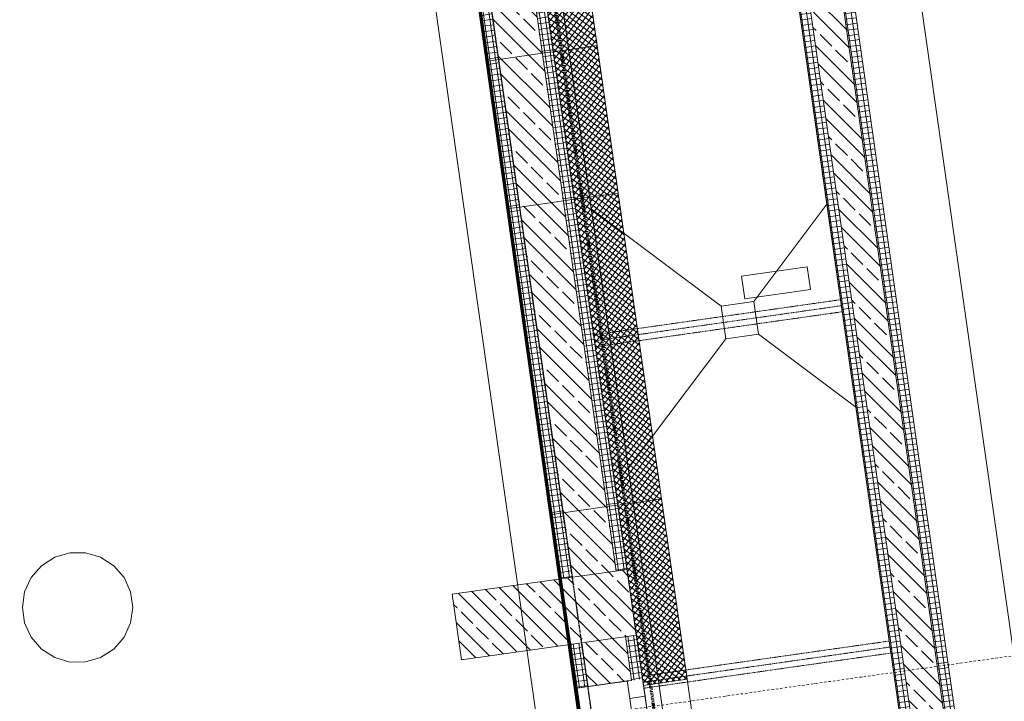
# Model space of a CAD drawing. Header units: millimetres. Extents: x 1523 to 73943, y -91729 to 10268.
# Tile 17 of 39: x 58582 to 63042, y -63462 to -60373. Entities that reach past the tile are written whole.
import ezdxf

# ---------------------------------------------------------------- set-up
doc = ezdxf.new("R2010")
doc.units = ezdxf.units.MM
for name, pattern in [('_Projekt 07 -  _  -  _  -  _  -', [7.5, 3.5, -2, 0, -2]), ('CAx_nichtHalbton', [20001.0584, 10000, -0.5292, 10000, -0.5292]), ('IMPORT-STRICHPUNKT _7_', [20, 10, -5, 0, -5]), ('IMPORT-VERDECKT _8_', [7.5, 5, -2.5]), ('Rasterlinie', [22.225, 12.7, -3.175, 3.175, -3.175])]:
    doc.linetypes.add(name, pattern=pattern)
for name, color, linetype, lineweight, true_color in [('10 VSI--Wärmeschutz _veritkal_', 7, 'Continuous', 13, 0x656565), ('20 A--Bodenplatte', 7, 'Continuous', 13, 0x656565), ('30 A--Träger _ Dachkonstruktion _Gitterrost_', 7, 'IMPORT-VERDECKT _8_', 13, 0x656565), ('90 A--Achsraster _1_50_', 7, 'IMPORT-STRICHPUNKT _7_', 13, 0x656565), ('Neubau_10 A--Stütze', 7, 'Continuous', 13, 0x656565), ('Neubau_10 A--Wand außen _ Luft-_Lichtschacht', 7, 'Continuous', 13, 0x656565), ('Neubau_10 A--Wand außen _tragend_', 7, 'Continuous', 13, 0x656565), ('Neubau_20 A--Bodenplatte', 7, 'Continuous', 13, 0x656565), ('Neubau_20 A--Gründungsbelag', 7, 'Continuous', 13, 0x656565), ('Xref_706_5_--_ÜP_-1_000_16_Übersichtsplan UG_IFC 2025_01_13_dwg', 7, 'Continuous', 13, 0x767676), ('XX', 7, 'Continuous', 18, 0x804040)]:
    doc.layers.add(name, color=color, linetype=linetype, lineweight=lineweight, true_color=true_color)
doc.layers.add('S-GRID-____-OTLN', color=7, linetype='Continuous', lineweight=9)
pattern_1 = [(184.436, (0, 0), (-1.933637, 24.925109), []), (274.436, (0, 0), (24.925109, 1.933637), [])]
pattern_2 = [(221.336, (0, 0), (-99.07104, 112.6274), []), (221.336, (33.02, -37.54), (-99.07104, 112.6274), []), (221.336, (66.05, -75.08), (-99.07104, 112.6274), [75, -25])]

# ---------------------------------------------------------------- blocks, each defined once
blk = doc.blocks.new('Xref_706_5_--_ÜP_-1_000_11_Übersichtsplan UG_IFC 2024_09_30_dwg_1-Flügelfenster 27_2-41959860-SuD_-1UG gesamt Plot  - Blatt 9')
at = {"layer": 'Neubau_10 A--Wand außen _tragend_', "color": 9, "true_color": 0xcbcbcb}
for p, q in [((-595, 0), (595, 0)), ((595, -70), (-595, -70))]:
    blk.add_line(p, q, dxfattribs=at)
at = {"layer": 'Neubau_10 A--Wand außen _tragend_', "color": 9, "true_color": 0xcbcbcb, "flags": 128}
blk.add_lwpolyline([(675, 230), (-675, 230), (-675, 180), (-675, 0), (-675, -20), (-675, 0), (-595, 0), (-595, -70), (-675, -70), (675, -70), (595, -70), (595, 0), (675, 0), (675, -20), (675, 0), (675, 180)], close=True, dxfattribs=at)
blk = doc.blocks.new('Xref_706_5_--_ÜP_-1_000_11_Übersichtsplan UG_IFC 2024_09_30_dwg_Rechteckige Fensteröffnung 27-41959968-SuD_-1UG gesamt Plot  - Blatt 9')
at = {"layer": '10 VSI--Wärmeschutz _veritkal_', "color": 9, "true_color": 0xcbcbcb, "flags": 128}
blk.add_lwpolyline([(645, 200), (645, 0), (-645, 0), (-645, 200)], close=True, dxfattribs=at)
blk = doc.blocks.new('Xref_706_5_--_ÜP_-1_000_11_Übersichtsplan UG_IFC 2024_09_30_dwg_Standard-Rastermarker_11-41960564-SuD_-1UG gesamt Plot  - Blatt 9')
at = {"layer": '90 A--Achsraster _1_50_', "color": 9, "true_color": 0xcbcbcb}
blk.add_line((0, 0), (22000, 0), dxfattribs=at)
blk = doc.blocks.new('Xref_706_5_--_ÜP_-1_000_11_Übersichtsplan UG_IFC 2024_09_30_dwg_Standard-Rastermarker_21-41960575-SuD_-1UG gesamt Plot  - Blatt 9')
at = {"layer": '90 A--Achsraster _1_50_', "color": 9, "true_color": 0xcbcbcb}
blk.add_line((0, 0), (40524.6, 0), dxfattribs=at)
blk = doc.blocks.new('Xref_706_5_--_ÜP_-1_000_16_Übersichtsplan UG_IFC 2025_01_13_dwg-35469238-SuD_-1UG gesamt Plot  - Blatt 9')
at = {"layer": '10 VSI--Wärmeschutz _veritkal_', "true_color": 0xcbcbcb}
h = blk.add_hatch(dxfattribs=at)
h.set_pattern_fill('FP_22', color=9, style=0, pattern_type=2)
h.set_pattern_definition([(229.436, (0, 0), (-15.193601, 13.0059405), []), (319.436, (0, 0), (13.0059405, 15.193601), [])])
h.paths.add_polyline_path([(63405.1, 6858.1), (59220.3, 6533.5), (59235.8, 6334.1), (63420.2, 6658.7)])
h.paths.add_polyline_path([(63948.6, 6699.7), (63933.2, 6899.1), (63405.1, 6858.1), (63420.3, 6658.7), (63918.7, 6697.4)])
at = {"layer": 'Neubau_10 A--Stütze', "true_color": 0xcbcbcb}
h = blk.add_hatch(dxfattribs=at)
h.set_pattern_fill('FP_4', color=9, style=0, pattern_type=2)
h.set_pattern_definition(pattern_2)
h.paths.add_polyline_path([(63779.9, 5883.7), (63719.4, 6681.4), (63420.2, 6658.7), (63480.7, 5861)])
at = {"layer": 'Neubau_10 A--Wand außen _ Luft-_Lichtschacht', "true_color": 0xcbcbcb}
h = blk.add_hatch(dxfattribs=at)
h.set_pattern_fill('FP_12', color=9, style=0, pattern_type=2)
h.set_pattern_definition(pattern_1)
h.paths.add_polyline_path([(65613.4, 8162.9), (65609.6, 8212.7), (58929.6, 7694.5), (58933.5, 7644.6), (65606.3, 8162.3)])
h = blk.add_hatch(dxfattribs=at)
h.set_pattern_fill('FP_4', color=9, style=0, pattern_type=2)
h.set_pattern_definition(pattern_2)
h.paths.add_polyline_path([(65475.5, 8001.7), (65463.9, 8151.3), (59083.1, 7656.2), (59094.7, 7506.7), (65454.2, 8000.1)])
h = blk.add_hatch(dxfattribs=at)
h.set_pattern_fill('FP_12', color=9, style=0, pattern_type=2)
h.set_pattern_definition(pattern_1)
h.paths.add_polyline_path([(65429.5, 7948), (65425.6, 7997.8), (59144.5, 7510.5), (59148.4, 7460.7), (65422.4, 7947.4)])
at = {"layer": 'Neubau_10 A--Wand außen _tragend_', "true_color": 0xcbcbcb}
h = blk.add_hatch(dxfattribs=at)
h.set_pattern_fill('FP_12', color=9, style=0, pattern_type=2)
h.set_pattern_definition(pattern_1)
h.paths.add_polyline_path([(63922.6, 6647.5), (63918.7, 6697.4), (63719.4, 6681.4), (63723.1, 6632.1), (63915.5, 6647)])
h = blk.add_hatch(dxfattribs=at)
h.set_pattern_fill('FP_12', color=9, style=0, pattern_type=2)
h.set_pattern_definition(pattern_1)
h.paths.add_polyline_path([(63424, 6608.9), (63420.2, 6658.7), (58061.3, 6243), (58065.2, 6193.1), (63417, 6608.3)])
h = blk.add_hatch(dxfattribs=at)
h.set_pattern_fill('FP_4', color=9, style=0, pattern_type=2)
h.set_pattern_definition(pattern_2)
h.paths.add_polyline_path([(63938.1, 6448.1), (63922.6, 6647.5), (63723.1, 6632.1), (63738.2, 6432.6), (63932.5, 6447.7)])
h = blk.add_hatch(dxfattribs=at)
h.set_pattern_fill('FP_4', color=9, style=0, pattern_type=2)
h.set_pattern_definition(pattern_2)
h.paths.add_polyline_path([(63439.1, 6409.4), (63424, 6608.9), (58065.2, 6193.1), (58080.7, 5993.7), (61749.4, 6278.3), (63411.1, 6407.3)])
h = blk.add_hatch(dxfattribs=at)
h.set_pattern_fill('FP_12', color=9, style=0, pattern_type=2)
h.set_pattern_definition(pattern_1)
h.paths.add_polyline_path([(63941.9, 6398.3), (63938.1, 6448.1), (63738.2, 6432.6), (63742, 6382.8), (63934.8, 6397.7)])
h = blk.add_hatch(dxfattribs=at)
h.set_pattern_fill('FP_12', color=9, style=0, pattern_type=2)
h.set_pattern_definition(pattern_1)
h.paths.add_polyline_path([(63442.9, 6359.6), (63439.1, 6409.4), (59027.4, 6067.2), (59031.2, 6017.3), (63435.9, 6359)])
at = {"color": 7, "lineweight": 13, "true_color": 0xefefef, "flags": 128}
for points in [[(62230.1, 7269.4), (62206.8, 7569.3), (62103.6, 7561.3), (62126.8, 7261.4)], [(63448.2, 4413.1), (63377.2, 4407.5), (63310.8, 4382.1), (63254.1, 4339), (63211.9, 4281.8), (63187.5, 4214.9), (63183, 4143.9), (63198.6, 4074.5), (63233.2, 4012.3), (63283.9, 3962.3), (63346.6, 3928.7), (63416.2, 3914.1), (63487.2, 3919.7), (63553.7, 3945.1), (63610.3, 3988.1), (63652.5, 4045.4), (63676.9, 4112.3), (63681.4, 4183.3), (63665.8, 4252.7), (63631.2, 4314.9), (63580.5, 4364.8), (63517.8, 4398.5)]]:
    blk.add_lwpolyline(points, close=True, dxfattribs=at)
at = {"layer": '10 VSI--Wärmeschutz _veritkal_', "color": 9, "true_color": 0xcbcbcb, "flags": 128}
blk.add_lwpolyline([(63948.6, 6699.7), (61057.1, 6475.4), (59461.8, 6351.6), (59235.8, 6334.1), (59220.3, 6533.5), (59446.4, 6551), (61041.6, 6674.8), (61714.6, 6727), (63110.4, 6835.3), (63933.2, 6899.1), (63948.6, 6699.7)], dxfattribs=at)
at = {"layer": '20 A--Bodenplatte', "color": 9, "true_color": 0xcbcbcb, "flags": 128}
blk.add_lwpolyline([(66065.3, 6863.9), (58687.4, 6291.5), (58726.1, 5793), (66103.9, 6365.4)], close=True, dxfattribs=at)
at = {"layer": '30 A--Träger _ Dachkonstruktion _Gitterrost_', "color": 9, "true_color": 0xcbcbcb}
for p, q in [((63846.8, 7825.2), (63934.2, 6698.5)), ((62288.9, 7704.3), (62376.3, 6577.7))]:
    blk.add_line(p, q, dxfattribs=at)
at = {"layer": '30 A--Träger _ Dachkonstruktion _Gitterrost_', "color": 9, "true_color": 0xcbcbcb, "flags": 128}
for points in [[(63961.6, 6700.7), (63874.2, 7827.3), (63819.3, 7823.1), (63906.7, 6696.4)], [(62403.8, 6579.8), (62316.4, 7706.5), (62261.5, 7702.2), (62348.9, 6575.6)]]:
    blk.add_lwpolyline(points, close=True, dxfattribs=at)
at = {"layer": 'Neubau_10 A--Stütze', "color": 9, "true_color": 0xcbcbcb, "flags": 128}
blk.add_lwpolyline([(63480.7, 5861), (63779.9, 5883.7), (63719.4, 6681.4), (63420.2, 6658.7)], close=True, dxfattribs=at)
at = {"layer": 'Neubau_10 A--Wand außen _ Luft-_Lichtschacht', "color": 9, "true_color": 0xcbcbcb}
blk.add_line((65659.4, 8216.6), (58879.8, 7690.6), dxfattribs=at)
at = {"layer": 'Neubau_10 A--Wand außen _ Luft-_Lichtschacht', "color": 9, "true_color": 0xcbcbcb, "flags": 128}
blk.add_lwpolyline([(59148.4, 7460.7), (65429.5, 7948), (65480.6, 7289.9), (65729.8, 7309.3), (65760.7, 6910.5), (65511.5, 6891.1), (65480.6, 7289.9), (65530.4, 7293.8), (65680, 7305.4), (65613.4, 8162.9), (58933.5, 7644.6), (59000, 6787.2), (59149.6, 6798.8), (59199.4, 6802.6)], close=True, dxfattribs=at)
blk.add_lwpolyline([(65530.4, 7293.8), (65475.5, 8001.7), (59094.7, 7506.7), (59149.6, 6798.8)], dxfattribs=at)
at = {"layer": 'Neubau_10 A--Wand außen _tragend_', "color": 9, "true_color": 0xcbcbcb}
blk.add_line((63938.1, 6448.1), (63738.2, 6432.6), dxfattribs=at)
at = {"layer": 'Neubau_10 A--Wand außen _tragend_', "color": 9, "true_color": 0xcbcbcb, "flags": 128}
for points in [[(63149.1, 6336.8), (63145.2, 6386.6), (63129.7, 6586), (63125.9, 6635.9), (63110.4, 6835.3)], [(63918.7, 6697.4), (61057.1, 6475.4), (59461.8, 6351.6), (59465.7, 6301.8), (59481.2, 6102.4), (59485, 6052.5), (61080.3, 6176.3)], [(61714.6, 6727), (61730, 6527.6), (61733.9, 6477.7), (61749.4, 6278.3), (61753.2, 6228.5), (63149.1, 6336.8), (63442.9, 6359.6)], [(61753.2, 6228.5), (61080.3, 6176.3), (61076.4, 6226.1), (61060.9, 6425.5), (61057.1, 6475.4), (61041.6, 6674.8)], [(63742, 6382.8), (63941.9, 6398.3), (63922.6, 6647.5), (63723.1, 6632.1)], [(63424, 6608.9), (58065.2, 6193.1), (55829.9, 6019.7), (55849.2, 5770.4), (56199.7, 5797.6)], [(63439.1, 6409.4), (59027.4, 6067.2), (59031.2, 6017.3), (59485, 6052.5)]]:
    blk.add_lwpolyline(points, dxfattribs=at)
at = {"layer": 'Neubau_20 A--Bodenplatte', "color": 9, "true_color": 0xcbcbcb, "flags": 128}
blk.add_lwpolyline([(58557.5, 7966.5), (58682, 6361.3), (66059.8, 6933.7), (65935.3, 8538.9)], close=True, dxfattribs=at)
blk.add_lwpolyline([(51928.5, 6068.1), (52941.4, 6146.6), (52964.6, 5847.5), (55995.5, 6082.7), (55972.3, 6381.8), (58584.5, 6584.4), (58607.7, 6285.3), (66145, 6870.1), (66121.8, 7169.2), (67680.4, 7290.1), (67024.3, -2957.8), (67124, -2964.2), (66963.2, -5474.9), (66894.2, -6552.8), (66839.2, -7411.6), (65739.6, -24585.2), (65684.6, -25444), (64957.9, -36793.8)], dxfattribs=at)
at = {"layer": 'Neubau_20 A--Gründungsbelag', "color": 9, "true_color": 0xcbcbcb, "flags": 128}
for points in [[(62244.3, 7309.7), (62393.9, 7321.3), (62752.5, 7740.3), (65429.5, 7948), (65511.5, 6891.1), (62964.1, 6693.5), (61777.7, 6601.5)], [(62752.5, 7740.3), (61825.3, 7668.4), (62244.3, 7309.7), (62255.9, 7160.2), (62405.5, 7171.8)], [(62255.9, 7160.2), (61777.7, 6601.5), (59230.4, 6403.8), (59148.4, 7460.7), (61825.3, 7668.4)], [(62393.9, 7321.3), (62405.5, 7171.8), (62393.9, 7321.3), (62244.3, 7309.7), (62255.9, 7160.2), (62405.5, 7171.8), (62964.1, 6693.5)], [(65346.5, -19770), (66248.4, -5684.6), (58683.3, -6258.2), (58652.7, -5854.4), (66274.5, -5276.4), (66444.6, -2620.1), (66793.9, -2642.5), (66825.9, -2143.5), (67075.4, -2159.5), (67177.6, -562.7), (66928.1, -546.8), (66950.5, -197.5), (66601.2, -175.1), (67037.4, 6638.5), (59031.2, 6017.3), (59394.8, 1222), (58093.5, 1123.3), (58062.9, 1527.2), (58960.3, 1595.2), (58627.4, 5986), (56349.2, 5809.2)]]:
    blk.add_lwpolyline(points, dxfattribs=at)
at = {"extrusion": (0, 0, -1), "zscale": -0.9999999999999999, "rotation": 265.6637164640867}
blk.add_blockref('Xref_706_5_--_ÜP_-1_000_11_Übersichtsplan UG_IFC 2024_09_30_dwg_Standard-Rastermarker_11-41960564-SuD_-1UG gesamt Plot  - Blatt 9', (-63524.2, 13620.5), dxfattribs=at)
for name, p, rotation in [('Xref_706_5_--_ÜP_-1_000_11_Übersichtsplan UG_IFC 2024_09_30_dwg_Standard-Rastermarker_21-41960575-SuD_-1UG gesamt Plot  - Blatt 9', (88057.9, 8319.4), 184.4362835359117), ('Xref_706_5_--_ÜP_-1_000_11_Übersichtsplan UG_IFC 2024_09_30_dwg_Rechteckige Fensteröffnung 27-41959968-SuD_-1UG gesamt Plot  - Blatt 9', (64576.2, 6949), 184.4362835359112), ('Xref_706_5_--_ÜP_-1_000_11_Übersichtsplan UG_IFC 2024_09_30_dwg_1-Flügelfenster 27_2-41959860-SuD_-1UG gesamt Plot  - Blatt 9', (64597.1, 6679.8), 184.4362962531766)]:
    blk.add_blockref(name, p, dxfattribs=dict(rotation=rotation))

msp = doc.modelspace()

# ---------------------------------------------------------------- linework, layer by layer
at = {"layer": 'S-GRID-____-OTLN', "linetype": 'Rasterlinie', "lineweight": 25}
msp.add_line((64644.076, -87902.79), (58672.753, -45946.09), dxfattribs=at)
at = {"layer": 'XX', "color": 4, "linetype": '_Projekt 07 -  _  -  _  -  _  -', "lineweight": 70, "true_color": 0x00ffff}
msp.add_line((61916.394, -66776.236), (59168.789, -47226.012), dxfattribs=at)
at = {"layer": 'XX', "color": 7, "linetype": 'CAx_nichtHalbton', "lineweight": 70, "true_color": 0xffffff}
msp.add_line((60412.638, -58526.021), (61529.968, -66476.236), dxfattribs=at)

# ---------------------------------------------------------------- block references
at = {"layer": 'Xref_706_5_--_ÜP_-1_000_16_Übersichtsplan UG_IFC 2025_01_13_dwg', "color": 9, "true_color": 0xcbcbcb, "rotation": 273.6637164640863}
msp.add_blockref('Xref_706_5_--_ÜP_-1_000_16_Übersichtsplan UG_IFC 2025_01_13_dwg-35469238-SuD_-1UG gesamt Plot  - Blatt 9', (50635.521, 0), dxfattribs=at)

doc.saveas('drawing.dxf')
